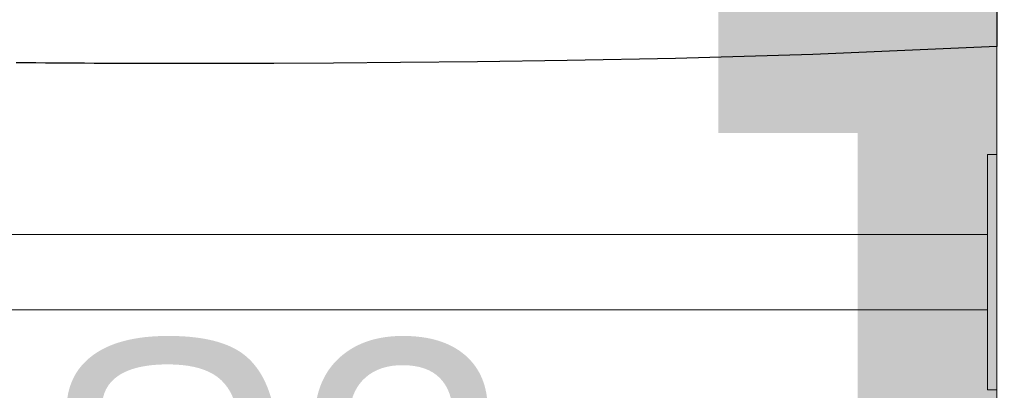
# Model space of a CAD drawing. Header units: millimetres. Extents: x -6792 to 22441, y -13430 to 4653.
# Tile 71 of 256: x -3719 to -3684, y -8139 to -8126. Entities that reach past the tile are written whole.
import ezdxf
from ezdxf import colors
from ezdxf.entities.mleader import LeaderData, LeaderLine
from ezdxf.math import Vec2, Vec3

# ---------------------------------------------------------------- set-up
doc = ezdxf.new("R2010")
doc.units = ezdxf.units.MM
for name, color, linetype, lineweight in [('_A_KOLORYSTYKA ŚCIAN', 40, 'Continuous', 5), ('_A_OPIS', 253, 'Continuous', 9), ('_A_ŚCIANY WEWNĘTRZNE', 7, 'Continuous', 13)]:
    doc.layers.add(name, color=color, linetype=linetype, lineweight=lineweight)
doc.layers.add('Wyposazenie Wew - Urzadzenia Sanitarne', color=6, linetype='Continuous')
doc.styles.get("Standard").update_dxf_attribs({"font": 'arial.ttf'})

# ---------------------------------------------------------------- blocks, each defined once
blk = doc.blocks.new('_Dot')
at = {"color": 0, "linetype": 'ByBlock', "lineweight": -2}
blk.add_line((-0.5, 0), (-1, 0), dxfattribs=at)
at = {"color": 0, "linetype": 'ByBlock', "const_width": 0.5}
blk.add_lwpolyline([(-0.25, 0, 1), (0.25, 0, 1)], format="xyb", close=True, dxfattribs=at)
blk = doc.blocks.new('Poręcz NPS_Prosta')
at = {"linetype": 'Continuous', "lineweight": 20}
for p, q in [((4.225, 0), (-4.225, 0)), ((-4.225, -0.338), (-4.225, 0)), ((4.225, -0.338), (4.225, 0)), ((4.225, -0.338), (-4.225, -0.338)), ((-1.352, -0.338), (-1.352, -53.665)), ((1.352, -0.338), (1.352, -53.665))]:
    blk.add_line(p, q, dxfattribs=at)
blk = doc.blocks.new('Umywalka KOŁO_bez barier')
at = {"linetype": 'Continuous'}
for points in [[(-26.899, -0.001), (26.899, 0.001)], [(26.9, -0.004), (27.186, -6.611), (27.328, -11.533), (27.406, -15.427), (27.451, -18.652), (27.479, -21.408), (27.496, -23.818), (27.507, -25.96), (27.514, -27.891), (27.515, -28.918)], [(27.515, -28.918), (27.515, -29.267), (27.515, -29.617), (27.514, -29.966), (27.514, -30.315), (27.513, -30.665), (27.512, -31.014), (27.511, -31.363), (27.509, -31.712), (27.508, -32.062), (27.506, -32.411), (27.503, -32.76), (27.501, -33.11), (27.498, -33.459), (27.495, -33.808), (27.492, -34.157), (27.488, -34.507), (27.484, -34.856), (27.48, -35.205)]]:
    blk.add_lwpolyline(points, dxfattribs=at)

msp = doc.modelspace()

# ---------------------------------------------------------------- linework, layer by layer
at = {"layer": '_A_KOLORYSTYKA ŚCIAN', "color": 43, "true_color": 0xcdaf74, "const_width": 5}
msp.add_lwpolyline([(-3887.734, -7942.97), (-3686.734, -7942.97), (-3686.734, -8167.97), (-3887.734, -8167.97)], close=True, dxfattribs=at)
at = {"layer": '_A_KOLORYSTYKA ŚCIAN', "color": 5, "true_color": 0x0000f5, "const_width": 5}
msp.add_lwpolyline([(-3691.734, -8069.7), (-3691.734, -8129.7)], dxfattribs=at)
at = {"layer": '_A_ŚCIANY WEWNĘTRZNE', "ltscale": 20}
msp.add_lwpolyline([(-3684.234, -7940.47), (-3684.234, -8170.47)], dxfattribs=at)

# ---------------------------------------------------------------- block references
at = {"layer": 'Wyposazenie Wew - Urzadzenia Sanitarne', "rotation": 270}
msp.add_blockref('Umywalka KOŁO_bez barier', (-3684.234, -8099.7), dxfattribs=at)
at = {"layer": 'Wyposazenie Wew - Urzadzenia Sanitarne', "xscale": -1, "rotation": 269.9999999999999}
msp.add_blockref('Poręcz NPS_Prosta', (-3684.234, -8134.7), dxfattribs=at)

# ---------------------------------------------------------------- leaders
at = {"layer": '_A_OPIS', "linetype": 'ByBlock'}
ml = msp.add_multileader_mtext('Standard', dxfattribs=at)
ml.set_content('COKOLIKI PRZYŚCIENNE O WYS. OK. 7-8 CM\\PZ PŁYTEK FORMATU 60X120CM CIĘTYCH\\PWZDŁUŻ NA 7-8 NP. OPTIMUM GRAND\\PCOLOURS GRAPHITE MAT FUGA 2 MM\\PO KOLORZE ZBLIŻONYM DO\\PPŁYTKI (GRAFIT)', color=256)
ml.set_leader_properties(color=256, linetype='ByLayer', lineweight=-1)
ml.set_arrow_properties(name='DOT')
ml.build(insert=Vec2(0, 0))
ml.multileader.update_dxf_attribs({"text_left_attachment_type": 6, "text_right_attachment_type": 5, "dogleg_length": 3, "arrow_head_size": 6})
ctx = ml.context
ctx.base_point, ctx.char_height, ctx.arrow_head_size, ctx.plane_origin, ctx.plane_x_axis, ctx.plane_y_axis = Vec3(-3480.999, -8148.037), 5, 6, Vec3(-4028.368, -7988.964), Vec3(0.00063, 1), Vec3(-1, 0.00063)
ctx.left_attachment, ctx.right_attachment = 6, 5
notes = []
notes.append((ctx, [(0, (1, 1, 0), (-3535.282, -7989.272), (-0.00063, -1), 5.014, [(0, [(-3444.609, -7989.332)], 0, [])])]))
ctx.mtext.insert, ctx.mtext.text_direction, ctx.mtext.rotation, ctx.mtext.line_spacing_factor, ctx.mtext.flow_direction = Vec3(-3474.433, -7996.324), Vec3(-0.00063, -1), 4.711759, 1.2, 5
ml = msp.add_multileader_mtext('Standard', dxfattribs=at)
ml.set_content('S3', color=256)
ml.set_leader_properties(color=256, linetype='ByLayer', lineweight=-1)
ml.set_arrow_properties(name='DOT')
ml.build(insert=Vec2(0, 0))
ml.multileader.update_dxf_attribs({"text_left_attachment_type": 6, "text_right_attachment_type": 6, "dogleg_length": 3, "arrow_head_size": 6})
ctx = ml.context
ctx.base_point, ctx.char_height, ctx.arrow_head_size, ctx.plane_origin = Vec3(-3720.719, -8149.143), 10, 6, Vec3(-3684.234, -8170.47)
ctx.left_attachment, ctx.right_attachment = 6, 6
notes.append((ctx, [(0, (1, 1, 0), (-3695.88, -8149.143), (-1, 0), 5.014, [(0, [(-3684.234, -8170.47)], 0, [])])]))
ctx.mtext.insert, ctx.mtext.line_spacing_factor, ctx.mtext.flow_direction = Vec3(-3718.719, -8137.143), 1.2, 5
for ctx, leaders in notes:
    for number, flags, end, landing, length, lines in leaders:
        leader = LeaderData()
        leader.index, (leader.has_last_leader_line, leader.has_dogleg_vector, leader.attachment_direction) = number, flags
        leader.last_leader_point, leader.dogleg_vector, leader.dogleg_length = Vec3(end), Vec3(landing), length
        for number, points, colour, breaks in lines:
            line = LeaderLine()
            line.index, line.vertices, line.color, line.breaks = number, Vec3.list(points), colors.encode_raw_color(colour), breaks
            leader.lines.append(line)
        ctx.leaders.append(leader)

doc.saveas('drawing.dxf')
